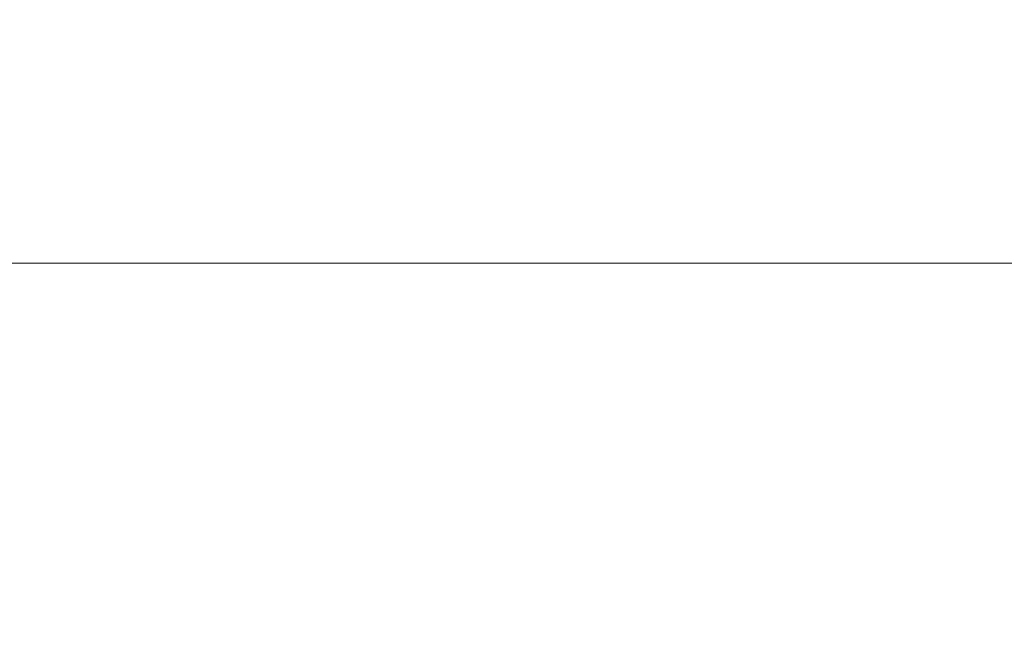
# Model space of a CAD drawing. Header units: centimetres. Extents: x -25 to 26.2, y -26.1 to -24.6.
# Tile 23 of 43: x -3.683 to -3.074, y -25.717 to -25.342. Entities that reach past the tile are written whole.
import ezdxf

# ---------------------------------------------------------------- set-up
doc = ezdxf.new("R2010")
doc.units = ezdxf.units.CM
doc.header["$LTSCALE"] = 2.54
doc.layers.add('Lucido design-1', color=7, linetype='Continuous')

# ---------------------------------------------------------------- blocks, each defined once
blk = doc.blocks.new('Gruppo-1')
at = {"color": 7, "linetype": 'Continuous', "lineweight": 9}
for points in [[(26.08, -24.59215, -151.42232), (26.08, -26.09215, -151.42232), (-24.92, -26.09215, -151.42232), (-24.92, -24.59215, -151.42232)], [(26.08, -24.59215, -166.92232), (26.08, -26.09215, -166.92232), (-24.92, -26.09215, -166.92232), (-24.92, -24.59215, -166.92232)], [(-4.42, -24.59215, -139.32232), (-4.42, -25.49264, -139.32232), (5.58, -25.49264, -139.32232), (5.58, -24.59215, -139.32232)], [(-4.42, -24.59215, -154.82232), (-4.42, -25.49264, -154.82232), (5.58, -25.49264, -154.82232), (5.58, -24.59215, -154.82232)], [(-4.42, -25.49291, -139.32232), (-3.42, -25.99149, -138.32232), (-3.42, -25.99122, -138.32232), (-4.42, -25.49264, -139.32232)], [(-4.42, -25.49291, -154.82232), (-3.42, -25.99149, -153.82232), (-3.42, -25.99122, -153.82232), (-4.42, -25.49264, -154.82232)]]:
    blk.add_3dface(points, dxfattribs=at)
for points, invisible_edges in [([(-4.42, -25.49264, -139.32232), (-3.42, -25.99122, -138.32232), (-3.12, -25.99122, -138.32232)], 8), ([(-3.12, -25.99122, -138.32232), (4.28, -25.99122, -138.32232), (5.58, -25.49264, -139.32232), (-4.42, -25.49264, -139.32232)], 10), ([(-4.42, -25.49264, -154.82232), (-3.42, -25.99122, -153.82232), (-3.12, -25.99122, -153.82232)], 8), ([(-3.12, -25.99122, -153.82232), (4.28, -25.99122, -153.82232), (5.58, -25.49264, -154.82232), (-4.42, -25.49264, -154.82232)], 10), ([(-24.92, -26.09215, -136.12232), (-3.52, -26.09215, -136.12232), (-3.52, -25.94163, -136.12232), (-4.42, -25.49291, -136.12232)], 8), ([(-24.92, -26.09215, -151.62232), (-3.52, -26.09215, -151.62232), (-3.52, -25.94163, -151.62232), (-4.42, -25.49291, -151.62232)], 8), ([(-3.42, -25.99149, -136.22232), (-4.42, -25.49291, -136.12232), (-3.52, -25.94163, -136.12232)], 9), ([(-3.42, -25.99149, -136.22232), (-3.42, -25.99149, -138.02232), (-4.42, -25.49291, -139.32232), (-4.42, -25.49291, -136.12232)], 10), ([(-3.42, -25.99149, -138.02232), (-3.42, -25.99149, -138.32232), (-4.42, -25.49291, -139.32232)], 8), ([(-3.42, -25.99149, -151.72232), (-4.42, -25.49291, -151.62232), (-3.52, -25.94163, -151.62232)], 9), ([(-3.42, -25.99149, -151.72232), (-3.42, -25.99149, -153.52232), (-4.42, -25.49291, -154.82232), (-4.42, -25.49291, -151.62232)], 10), ([(-3.42, -25.99149, -153.52232), (-3.42, -25.99149, -153.82232), (-4.42, -25.49291, -154.82232)], 8)]:
    blk.add_3dface(points, dxfattribs=dict(at, invisible_edges=invisible_edges))

msp = doc.modelspace()

# ---------------------------------------------------------------- block references
at = {"layer": 'Lucido design-1', "color": 7}
msp.add_blockref('Gruppo-1', (0, 0), dxfattribs=at)

doc.saveas('drawing.dxf')
